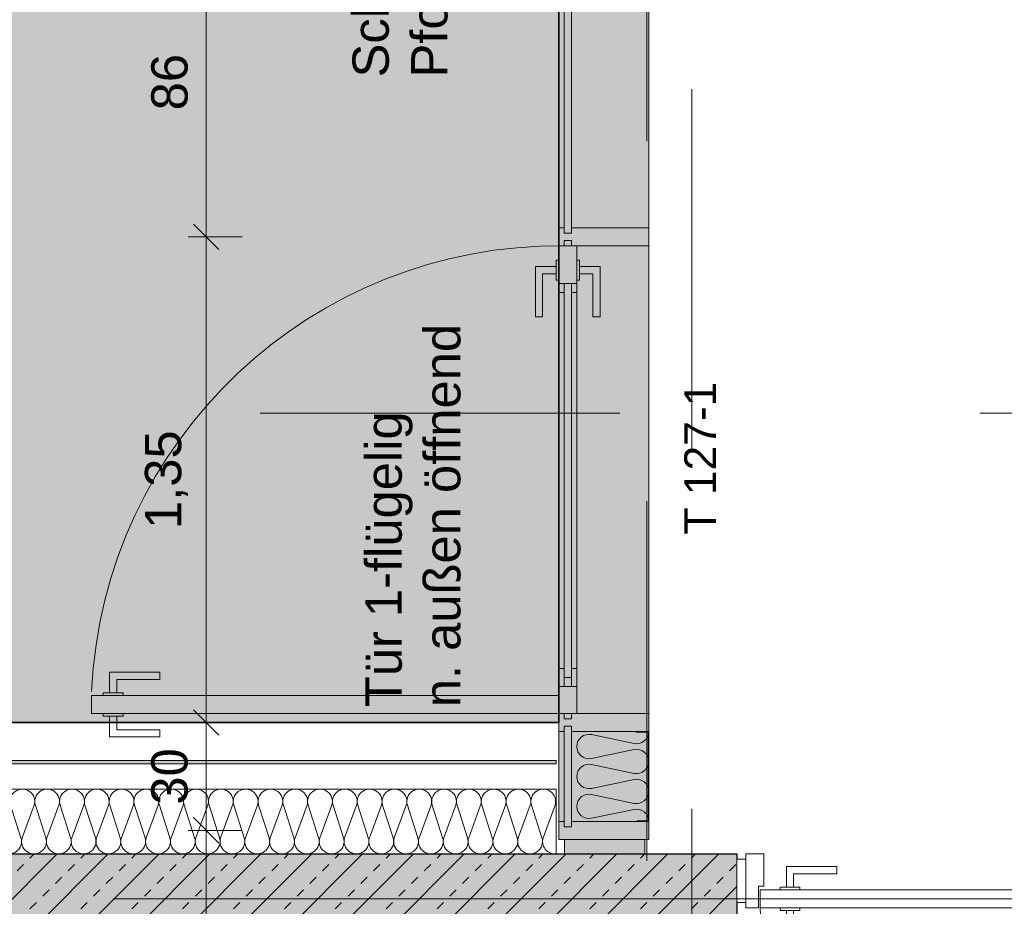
# Model space of a CAD drawing. Header units: metres. Extents: x -167 to 152, y -127 to 99.
# Tile 25 of 225: x -38.32 to -35.58, y -16.22 to -13.76. Entities that reach past the tile are written whole.
import ezdxf

# ---------------------------------------------------------------- set-up
doc = ezdxf.new("R2010")
doc.units = ezdxf.units.M
doc.header["$PDMODE"] = 1
doc.header["$PDSIZE"] = -2
for name, pattern in [('Achsen 01', [5.291531, 3.175, -1.058062, 0.352704, -0.705764]), ('gestrichelt - 01', [2, 1, -1]), ('ISO-07 Punktiert', [0.889, 0.127, -0.762]), ('Raster 01', [2, 1, -1]), ('VW-01 Strichlinie kurz', [2, 1, -1])]:
    doc.linetypes.add(name, pattern=pattern)
doc.layers.get('0').update_dxf_attribs({"lineweight": 25})
for name, color, linetype, lineweight, true_color in [('013_Beton und Stahlbetonarbeiten-000 Sichtbeton-331 tragende Au', 5, 'Continuous', 5, 0x0000ff), ('013_Beton und Stahlbetonarbeiten-000 Sichtbeton-334 Außenwandöf', 5, 'Continuous', 5, 0x0000ff), ('014_Fassadenarbeiten-330 mineralische Dämmung', 7, 'Continuous', 9, 0x666666), ('031_Metallbauarbeiten-350 Metalldecke DS', 7, 'Continuous', 35, 0x666666), ('032_Metallarbeiten-Fenster', 7, 'Continuous', 13, 0x444444), ('032_Metallarbeiten-PR_Fassade', 7, 'Continuous', 13, 0x444444), ('AV1-Achsen', 1, 'Achsen 01', 18, 0xff0000), ('AV1-Raster', 7, 'Raster 01', 9, 0xa6a6a6)]:
    doc.layers.add(name, color=color, linetype=linetype, lineweight=lineweight, true_color=true_color)
for name, color, linetype, lineweight in [('013_Beton und Stahlbetonarbeiten-000 Unterzüge', 7, 'ISO-07 Punktiert', 13), ('013_Beton und Stahlbetonarbeiten-330 Außenwände', 7, 'Continuous', 25), ('027_Tischlerarbeiten-340 Innentüren', 7, 'Continuous', 9), ('031_Metallbauarbeiten-340 Innentüren _ Elemente', 7, 'Continuous', 9), ('_1.35m (3D)', 7, 'Continuous', 9), ('_GRU (2D)', 7, 'Continuous', 9), ('_OG 1 (2D)', 7, 'Continuous', 9), ('_OG 1 - DS (2D)', 7, 'Continuous', 9), ('Bemaßung-Bemaßung', 7, 'Continuous', 9)]:
    doc.layers.add(name, color=color, linetype=linetype, lineweight=lineweight)
doc.layers.get('0').freeze()
doc.styles.add('Arial', font='arial.ttf')
doc.dimstyles.new('COE 50', dxfattribs={"dimtxt": 126.090495, "dimasz": 0.001414, "dimexe": 0.001, "dimexo": 0.01, "dimgap": 0.001, "dimtad": 1, "dimdec": 3, "dimtxsty": 'Arial', "dimblk": 'VW_SLASH-4', "dimblk1": 'VW_SLASH-4', "dimblk2": 'VW_SLASH-4', "dimcen": 0, "dimadec": 3, "dimazin": 0, "dimtfac": 0.8, "dimtdec": 3, "dimtix": 1, "dimtmove": 0, "dimatfit": 0, "dimldrblk": 'VW_SLASH-3', "dimfxl": 0.002, "dimfxlon": 1, "dimfrac": 2, "dimtolj": 1, "dimarcsym": 0})

# ---------------------------------------------------------------- blocks, each defined once
blk = doc.blocks.new('Group-2')
at = {"layer": 'AV1-Raster'}
for p, q in [((-37.8, -22.95), (-37.8, 1.35)), ((-36.45, -22.95), (-36.45, 1.35)), ((1.35, -14.85), (-40.5, -14.85)), ((1.35, -16.2), (-40.5, -16.2))]:
    blk.add_line(p, q, dxfattribs=at)
blk = doc.blocks.new('1.35m (3D)')
at = {"layer": 'AV1-Raster', "color": 7}
blk.add_blockref('Group-2', (0, 0), dxfattribs=at)
blk = doc.blocks.new('OG 1 - DS (2D)')
at = {"layer": '031_Metallbauarbeiten-350 Metalldecke DS', "linetype": 'Continuous', "lineweight": 0, "transparency": 33554508}
blk.add_hatch(color=254, dxfattribs=at).paths.add_polyline_path([(-39.025, -7.975), (-39.025, -8.225), (-39.275, -8.225), (-39.275, -10.675), (-39.025, -10.675), (-39.025, -10.925), (-39.275, -10.925), (-39.275, -13.375), (-39.025, -13.375), (-39.025, -13.625), (-39.275, -13.625), (-39.275, -15.71), (-36.82, -15.71), (-36.82, -5.89), (-39.275, -5.89), (-39.275, -7.975)])
at = {"layer": '031_Metallbauarbeiten-350 Metalldecke DS', "flags": 128}
blk.add_lwpolyline([(-39.025, -7.975), (-39.025, -8.225), (-39.275, -8.225), (-39.275, -10.675), (-39.025, -10.675), (-39.025, -10.925), (-39.275, -10.925), (-39.275, -13.375), (-39.025, -13.375), (-39.025, -13.625), (-39.275, -13.625), (-39.275, -15.71), (-36.82, -15.71), (-36.82, -5.89), (-39.275, -5.89), (-39.275, -7.975)], close=True, dxfattribs=at)
blk = doc.blocks.new('Group-264')
at = {"layer": '014_Fassadenarbeiten-330 mineralische Dämmung', "transparency": 33554687, "flags": 128}
for points in [[(-15.94, 39.2434, 0.324435), (-15.9016, 39.256, 0.324435), (-15.9016, 39.2964, 0.324435), (-15.94, 39.309), (-16.03, 39.2801, -0.324488), (-16.0685, 39.2926, -0.324488), (-16.0685, 39.3331, -0.324488), (-16.03, 39.3457), (-15.94, 39.3124, 0.324435), (-15.9016, 39.3249, 0.324435), (-15.9016, 39.3654, 0.324435), (-15.94, 39.378), (-16.03, 39.349, -0.324488), (-16.0685, 39.3616, -0.324488), (-16.0685, 39.402, -0.324488), (-16.03, 39.4146), (-15.94, 39.3813, 0.324435), (-15.9016, 39.3939, 0.324435), (-15.9016, 39.4343, 0.324435), (-15.94, 39.4469), (-16.03, 39.418, -0.548268), (-16.0748, 39.455)], [(-15.9095, 39.455, -0.236841), (-15.94, 39.4503), (-15.9528, 39.455)], [(-15.94, 36.8304, 1.372583), (-15.94, 36.8959), (-16.03, 36.867, -1.372995), (-16.03, 36.9326), (-15.94, 36.8993, 1.372583), (-15.94, 36.9649), (-16.03, 36.936, -1.372995), (-16.03, 37.0015), (-15.94, 36.9683, 1.372583), (-15.94, 37.0338), (-16.03, 37.0049, -1.372995), (-16.03, 37.0705), (-15.94, 37.0372, 1.372583), (-15.94, 37.1028), (-16.03, 37.0739, -1.372995), (-16.03, 37.1394), (-15.94, 37.1062, 1.372583), (-15.94, 37.1717), (-16.03, 37.1428, -1.372995), (-16.03, 37.2084), (-15.94, 37.1751, 1.372583), (-15.94, 37.2407), (-16.03, 37.2117, -1.372995), (-16.03, 37.2773), (-15.94, 37.244, 1.372583), (-15.94, 37.3096), (-16.03, 37.2807, -1.372995), (-16.03, 37.3463), (-15.94, 37.313, 1.372583), (-15.94, 37.3786), (-16.03, 37.3496, -1.372995), (-16.03, 37.4152), (-15.94, 37.3819, 1.372583), (-15.94, 37.4475), (-16.03, 37.4186, -1.372995), (-16.03, 37.4841), (-15.94, 37.4509, 1.372583), (-15.94, 37.5164), (-16.03, 37.4875, -1.372995), (-16.03, 37.5531), (-15.94, 37.5198, 1.372583), (-15.94, 37.5854), (-16.03, 37.5565, -1.372995), (-16.03, 37.622), (-15.94, 37.5888, 1.372583), (-15.94, 37.6543), (-16.03, 37.6254, -1.372995), (-16.03, 37.691), (-15.94, 37.6577, 1.372583), (-15.94, 37.7233), (-16.03, 37.6944, -1.372995), (-16.03, 37.7599), (-15.94, 37.7267, 1.372583), (-15.94, 37.7922), (-16.03, 37.7633, -1.372995), (-16.03, 37.8289), (-15.94, 37.7956, 1.372583), (-15.94, 37.8612), (-16.03, 37.8322, -1.372995), (-16.03, 37.8978), (-15.94, 37.8645, 1.372583), (-15.94, 37.9301), (-16.03, 37.9012, -1.372995), (-16.03, 37.9668), (-15.94, 37.9335, 1.372583), (-15.94, 37.9991), (-16.03, 37.9701, -1.372995), (-16.03, 38.0357), (-15.94, 38.0024, 1.372583), (-15.94, 38.068), (-16.03, 38.0391, -1.372995), (-16.03, 38.1046), (-15.94, 38.0714, 1.372583), (-15.94, 38.1369), (-16.03, 38.108, -1.372995), (-16.03, 38.1736), (-15.94, 38.1403, 1.372583), (-15.94, 38.2059), (-16.03, 38.177, -1.372995), (-16.03, 38.2425), (-15.94, 38.2093, 1.372583), (-15.94, 38.2748), (-16.03, 38.2459, -1.372995), (-16.03, 38.3115), (-15.94, 38.2782, 1.372583), (-15.94, 38.3438), (-16.03, 38.3149, -1.372995), (-16.03, 38.3804), (-15.94, 38.3472, 1.372583), (-15.94, 38.4127), (-16.03, 38.3838, -1.372995), (-16.03, 38.4494), (-15.94, 38.4161, 1.372583), (-15.94, 38.4817), (-16.03, 38.4527, -1.372995), (-16.03, 38.5183), (-15.94, 38.485, 1.372583), (-15.94, 38.5506), (-16.03, 38.5217, -1.372995), (-16.03, 38.5873), (-15.94, 38.554, 1.372583), (-15.94, 38.6196), (-16.03, 38.5906, -1.372995), (-16.03, 38.6562), (-15.94, 38.6229, 1.372583), (-15.94, 38.6885), (-16.03, 38.6596, -1.372995), (-16.03, 38.7252), (-15.94, 38.6919, 1.372583), (-15.94, 38.7575), (-16.03, 38.7285, -1.372995), (-16.03, 38.7941), (-15.94, 38.7608, 1.372583), (-15.94, 38.8264), (-16.03, 38.7975, -1.372995), (-16.03, 38.863), (-15.94, 38.8298, 1.372583), (-15.94, 38.8953), (-16.03, 38.8664, -1.372995), (-16.03, 38.932), (-15.94, 38.8987, 1.372583), (-15.94, 38.9643), (-16.03, 38.9354, -1.372995), (-16.03, 39.0009), (-15.94, 38.9677, 1.372583), (-15.94, 39.0332), (-16.03, 39.0043, -1.372995), (-16.03, 39.0699), (-15.94, 39.0366, 1.372583), (-15.94, 39.1022), (-16.03, 39.0732, -1.372995), (-16.03, 39.1388), (-15.94, 39.1055, 1.372583), (-15.94, 39.1711), (-16.03, 39.1422, -1.372995), (-16.03, 39.2078), (-15.94, 39.1745, 1.372583), (-15.94, 39.2401), (-16.03, 39.2111, -1.372995), (-16.03, 39.2767), (-15.94, 39.2434, 1.372583), (-15.94, 39.309), (-16.03, 39.2801, -1.372995), (-16.03, 39.3457), (-15.94, 39.3124, 1.372583), (-15.94, 39.378), (-16.03, 39.349, -1.372995), (-16.03, 39.4146)], [(-15.94, 36.9649, -0.324435), (-15.9016, 36.9523, -0.324435), (-15.9016, 36.9119, -0.324435), (-15.94, 36.8993), (-16.03, 36.9326, 0.324488), (-16.0685, 36.92, 0.324488), (-16.0685, 36.8796, 0.324488), (-16.03, 36.867), (-15.94, 36.8959, -0.324435), (-15.9016, 36.8834, -0.324435), (-15.9016, 36.8429, -0.324435), (-15.94, 36.8304), (-16.03, 36.8636, 0.54007), (-16.0748, 36.8275)], [(-15.9384, 36.8275, -0.131588), (-15.9205, 36.8275)]]:
    blk.add_lwpolyline(points, format="xyb", dxfattribs=at)
blk = doc.blocks.new('Group-265')
at = {"layer": '014_Fassadenarbeiten-330 mineralische Dämmung', "transparency": 33554687}
blk.add_blockref('Group-264', (0, 0), dxfattribs=at)
blk = doc.blocks.new('Parametric Object-35')
at = {"layer": '014_Fassadenarbeiten-330 mineralische Dämmung', "color": 7, "transparency": 33554687}
blk.add_blockref('Group-265', (0, 0), dxfattribs=at)
at = {"layer": '014_Fassadenarbeiten-330 mineralische Dämmung', "color": 0, "flags": 1}
for tag in ['IFC_UUID', 'instanceID', 'prm0_name', 'prm0_type', 'prm0_value', 'prm1_name', 'prm1_type', 'prm1_value', 'prm2_name', 'prm2_type', 'prm2_value', 'prm3_name', 'prm3_type', 'prm3_value', 'prm4_name', 'prm4_type', 'prm4_value', 'prm5_name', 'prm5_type', 'prm5_value', 'prm6_name', 'prm6_type', 'prm6_value']:
    blk.add_attdef(tag, (-39.455, -16.0831), '', height=0.00018, dxfattribs=at)
blk = doc.blocks.new('COE - Innentür 1.10 _ 0.15')
at = {"layer": '027_Tischlerarbeiten-340 Innentüren', "color": 253, "linetype": 'gestrichelt - 01', "lineweight": 9, "transparency": 33554687, "flags": 128}
for points in [[(0.9825, 1.0375), (0.9625, 1.0375), (0.9625, 1.075), (0.8425, 1.075), (0.8425, 1.095), (0.9825, 1.095)], [(0.085, 1.03), (1.055, 1.03), (1.055, 0.98), (0.085, 0.98)], [(0.945, 1.03), (0.945, 1.0375), (1, 1.0375), (1, 1.03)], [(0.9825, 0.9725), (0.9625, 0.9725), (0.9625, 0.935), (0.8425, 0.935), (0.8425, 0.915), (0.9825, 0.915)], [(0.945, 0.9725), (0.945, 0.98), (1, 0.98), (1, 0.9725)]]:
    blk.add_lwpolyline(points, close=True, dxfattribs=at)
at = {"layer": '027_Tischlerarbeiten-340 Innentüren', "color": 253, "linetype": 'gestrichelt - 01', "lineweight": 9, "transparency": 33554687}
blk.add_arc((0.0825, 1.0375), 0.9725, 269.5581, 356.6163, dxfattribs=at)
at = {"color": 255}
for points in [[(-0.06, 1.1), (0.06, 1.1), (0.06, 1.075), (-0.06, 1.075)], [(-0.06, 0.025), (0.06, 0.025), (0.06, 0), (-0.06, 0)]]:
    blk.add_wipeout(points, dxfattribs=at).dxf.layer = '027_Tischlerarbeiten-340 Innentüren'
at = {"layer": '027_Tischlerarbeiten-340 Innentüren', "flags": 128}
for points in [[(-0.06, 1.1), (0.06, 1.1), (0.06, 1.075), (-0.06, 1.075)], [(-0.06, 0.025), (0.06, 0.025), (0.06, 0), (-0.06, 0)]]:
    blk.add_lwpolyline(points, close=True, dxfattribs=at)
at = {"color": 255}
blk.add_wipeout([(0.075, 0.06), (0.015, 0.06), (0.015, 0.075), (-0.075, 0.075), (-0.075, 0.025), (0.075, 0.025)], dxfattribs=at).dxf.layer = '027_Tischlerarbeiten-340 Innentüren'
at = {"layer": '027_Tischlerarbeiten-340 Innentüren', "flags": 128}
blk.add_lwpolyline([(0.075, 0.06), (0.015, 0.06), (0.015, 0.075), (-0.075, 0.075), (-0.075, 0.025), (0.075, 0.025)], close=True, dxfattribs=at)
at = {"color": 255}
blk.add_wipeout([(0.075, 1.035), (0.075, 0.065), (0.025, 0.065), (0.025, 1.035)], dxfattribs=at).dxf.layer = '027_Tischlerarbeiten-340 Innentüren'
at = {"layer": '027_Tischlerarbeiten-340 Innentüren', "flags": 128}
blk.add_lwpolyline([(0.075, 1.035), (0.075, 0.065), (0.025, 0.065), (0.025, 1.035)], close=True, dxfattribs=at)
at = {"color": 255}
for points in [[(0.075, 1.04), (0.015, 1.04), (0.015, 1.025), (-0.075, 1.025), (-0.075, 1.075), (0.075, 1.075)], [(0.0175, 0.1375), (0.0175, 0.1575), (-0.02, 0.1575), (-0.02, 0.2775), (-0.04, 0.2775), (-0.04, 0.1375)], [(0.0825, 0.1375), (0.0825, 0.1575), (0.12, 0.1575), (0.12, 0.2775), (0.14, 0.2775), (0.14, 0.1375)]]:
    blk.add_wipeout(points, dxfattribs=at).dxf.layer = '027_Tischlerarbeiten-340 Innentüren'
at = {"layer": '027_Tischlerarbeiten-340 Innentüren', "flags": 128}
for points in [[(0.075, 1.04), (0.015, 1.04), (0.015, 1.025), (-0.075, 1.025), (-0.075, 1.075), (0.075, 1.075)], [(0.0175, 0.1375), (0.0175, 0.1575), (-0.02, 0.1575), (-0.02, 0.2775), (-0.04, 0.2775), (-0.04, 0.1375)], [(0.0825, 0.1375), (0.0825, 0.1575), (0.12, 0.1575), (0.12, 0.2775), (0.14, 0.2775), (0.14, 0.1375)]]:
    blk.add_lwpolyline(points, close=True, dxfattribs=at)
at = {"color": 255}
for points in [[(0.09, 1.0375), (0.0878, 1.0322), (0.0825, 1.03), (0.0772, 1.0322), (0.075, 1.0375), (0.0772, 1.0428), (0.0825, 1.045), (0.0878, 1.0428)], [(0.0175, 0.175), (0.025, 0.175), (0.025, 0.12), (0.0175, 0.12)], [(0.075, 0.175), (0.0825, 0.175), (0.0825, 0.12), (0.075, 0.12)]]:
    blk.add_wipeout(points, dxfattribs=at).dxf.layer = '027_Tischlerarbeiten-340 Innentüren'
at = {"layer": '027_Tischlerarbeiten-340 Innentüren', "flags": 128}
for points in [[(0.0175, 0.175), (0.025, 0.175), (0.025, 0.12), (0.0175, 0.12)], [(0.075, 0.175), (0.0825, 0.175), (0.0825, 0.12), (0.075, 0.12)]]:
    blk.add_lwpolyline(points, close=True, dxfattribs=at)
at = {"layer": '027_Tischlerarbeiten-340 Innentüren'}
blk.add_circle((0.0825, 1.0375), 0.0075, dxfattribs=at)
blk = doc.blocks.new('VW_SLASH-4')
at = {"color": 0, "linetype": 'ByBlock', "lineweight": -2, "transparency": 16777216}
blk.add_line((0, 0), (-1, 0), dxfattribs=at)
at = {"color": 0, "linetype": 'Continuous', "lineweight": 15, "transparency": 16777216, "flags": 128}
blk.add_lwpolyline([(0.5, 0.5), (-0.5, -0.5)], dxfattribs=at)
blk = doc.blocks.new('*D595')
at = {"layer": 'Bemaßung-Bemaßung', "color": 0, "linetype": 'Continuous', "lineweight": -2}
for p, q in [((-40.325, -16.0043), (-40.325, -15.9336)), ((-40.225, -16.075), (-40.375, -16.075)), ((-40.325, -16.075), (-40.325, -16.325)), ((-40.225, -16.325), (-40.375, -16.325)), ((-40.325, -16.3957), (-40.325, -16.4664))]:
    blk.add_line(p, q, dxfattribs=at)
at = {"layer": 'Defpoints', "color": 0}
for p in [(-36.325, -16.075), (-40.325, -16.325), (-36.325, -16.325)]:
    blk.add_point(p, dxfattribs=at)
at = {"layer": 'Bemaßung-Bemaßung', "color": 0, "lineweight": -2, "xscale": 0.070693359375, "yscale": 0.070693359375, "zscale": 0.070693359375}
for p, rotation in [((-40.325, -16.075), 270), ((-40.325, -16.325), 90)]:
    blk.add_blockref('VW_SLASH-4', p, dxfattribs=dict(at, rotation=rotation))
at = {"layer": 'Bemaßung-Bemaßung', "color": 0, "insert": (-40.4394, -16.2), "char_height": 0.12609, "attachment_point": 5, "rotation": 90, "style": 'Arial'}
blk.add_mtext('\\A1;25', dxfattribs=at)
blk = doc.blocks.new('VW_SLASH-3')
at = {"color": 0, "linetype": 'ByBlock', "lineweight": -2, "transparency": 16777216}
blk.add_line((0, 0), (-1, 0), dxfattribs=at)
at = {"color": 0, "linetype": 'Continuous', "lineweight": 15, "transparency": 16777216, "flags": 128}
blk.add_lwpolyline([(0.5, 0.5), (-0.5, -0.5)], dxfattribs=at)
blk = doc.blocks.new('*D596')
at = {"layer": 'Bemaßung-Bemaßung', "color": 0, "linetype": 'Continuous', "lineweight": -2}
for p, q in [((-40.325, -15.6393), (-40.325, -15.5686)), ((-40.225, -15.71), (-40.375, -15.71)), ((-40.325, -15.71), (-40.325, -16.075)), ((-40.225, -16.075), (-40.375, -16.075)), ((-40.325, -16.1457), (-40.325, -16.2164))]:
    blk.add_line(p, q, dxfattribs=at)
at = {"layer": 'Defpoints', "color": 0}
for p in [(-36.65, -15.71), (-40.325, -16.075), (-36.325, -16.075)]:
    blk.add_point(p, dxfattribs=at)
at = {"layer": 'Bemaßung-Bemaßung', "color": 0, "lineweight": -2, "xscale": 0.070693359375, "yscale": 0.070693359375, "zscale": 0.070693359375}
for p, rotation in [((-40.325, -15.71), 270), ((-40.325, -16.075), 90)]:
    blk.add_blockref('VW_SLASH-4', p, dxfattribs=dict(at, rotation=rotation))
at = {"layer": 'Bemaßung-Bemaßung', "color": 0, "insert": (-40.4604, -15.8925), "char_height": 0.12609, "attachment_point": 5, "rotation": 90, "style": 'Arial'}
blk.add_mtext('\\A1;36\\S5^ ;', dxfattribs=at)
blk = doc.blocks.new('*D597')
at = {"layer": 'Bemaßung-Bemaßung', "color": 0, "linetype": 'Continuous', "lineweight": -2}
for p, q in [((-40.225, -5.89), (-40.375, -5.89)), ((-40.325, -5.9607), (-40.325, -15.6393)), ((-40.225, -15.71), (-40.375, -15.71))]:
    blk.add_line(p, q, dxfattribs=at)
at = {"layer": 'Defpoints', "color": 0}
for p in [(-36.65, -5.89), (-40.325, -15.71), (-36.65, -15.71)]:
    blk.add_point(p, dxfattribs=at)
at = {"layer": 'Bemaßung-Bemaßung', "color": 0, "lineweight": -2, "xscale": 0.070693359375, "yscale": 0.070693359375, "zscale": 0.070693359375}
for p, rotation in [((-40.325, -5.89), 90), ((-40.325, -15.71), 270)]:
    blk.add_blockref('VW_SLASH-4', p, dxfattribs=dict(at, rotation=rotation))
at = {"layer": 'Bemaßung-Bemaßung', "color": 0, "insert": (-40.4508, -10.8), "char_height": 0.12609, "attachment_point": 5, "rotation": 90, "style": 'Arial'}
blk.add_mtext('\\A1;9,82', dxfattribs=at)
blk = doc.blocks.new('*D970')
at = {"layer": '032_Metallarbeiten-PR_Fassade', "color": 0, "lineweight": -2}
for p, q in [((-37.7, -13.5), (-37.85, -13.5)), ((-37.8, -14.2893), (-37.8, -13.5707)), ((-37.7, -14.36), (-37.85, -14.36))]:
    blk.add_line(p, q, dxfattribs=at)
at = {"layer": 'Defpoints', "color": 0}
for p in [(-37.8, -13.5), (-36.95, -13.5), (-36.82, -14.36)]:
    blk.add_point(p, dxfattribs=at)
at = {"layer": '032_Metallarbeiten-PR_Fassade', "color": 0, "lineweight": -2, "xscale": 0.070693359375, "yscale": 0.070693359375, "zscale": 0.070693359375}
for p, rotation in [((-37.8, -13.5), 90), ((-37.8, -14.36), 270)]:
    blk.add_blockref('VW_SLASH-4', p, dxfattribs=dict(at, rotation=rotation))
at = {"layer": '032_Metallarbeiten-PR_Fassade', "color": 0, "insert": (-37.9015, -13.93), "char_height": 0.10087, "attachment_point": 5, "rotation": 90, "style": 'Arial'}
blk.add_mtext('\\A1;86', dxfattribs=at)
blk = doc.blocks.new('*D971')
at = {"layer": '032_Metallarbeiten-PR_Fassade', "color": 0, "lineweight": -2}
for p, q in [((-37.7, -14.36), (-37.85, -14.36)), ((-37.8, -15.6393), (-37.8, -14.4307)), ((-37.7, -15.71), (-37.85, -15.71))]:
    blk.add_line(p, q, dxfattribs=at)
at = {"layer": 'Defpoints', "color": 0}
for p in [(-37.8, -14.36), (-36.82, -14.36), (-36.82, -15.71)]:
    blk.add_point(p, dxfattribs=at)
at = {"layer": '032_Metallarbeiten-PR_Fassade', "color": 0, "lineweight": -2, "xscale": 0.070693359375, "yscale": 0.070693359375, "zscale": 0.070693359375}
for p, rotation in [((-37.8, -14.36), 90), ((-37.8, -15.71), 270)]:
    blk.add_blockref('VW_SLASH-4', p, dxfattribs=dict(at, rotation=rotation))
at = {"layer": '032_Metallarbeiten-PR_Fassade', "color": 0, "insert": (-37.9106, -15.035), "char_height": 0.10087, "attachment_point": 5, "rotation": 90, "style": 'Arial'}
blk.add_mtext('\\A1;1,35', dxfattribs=at)
blk = doc.blocks.new('*D972')
at = {"layer": '032_Metallarbeiten-PR_Fassade', "color": 0, "lineweight": -2}
for p, q in [((-37.7, -15.71), (-37.85, -15.71)), ((-37.8, -15.9389), (-37.8, -15.7807)), ((-37.7, -16.0096), (-37.85, -16.0096))]:
    blk.add_line(p, q, dxfattribs=at)
at = {"layer": 'Defpoints', "color": 0}
for p in [(-37.8, -15.71), (-36.82, -15.71), (-36.82, -16.0096)]:
    blk.add_point(p, dxfattribs=at)
at = {"layer": '032_Metallarbeiten-PR_Fassade', "color": 0, "lineweight": -2, "xscale": 0.070693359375, "yscale": 0.070693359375, "zscale": 0.070693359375}
for p, rotation in [((-37.8, -15.71), 90), ((-37.8, -16.0096), 270)]:
    blk.add_blockref('VW_SLASH-4', p, dxfattribs=dict(at, rotation=rotation))
at = {"layer": '032_Metallarbeiten-PR_Fassade', "color": 0, "insert": (-37.9015, -15.8598), "char_height": 0.10087, "attachment_point": 5, "rotation": 90, "style": 'Arial'}
blk.add_mtext('\\A1;30', dxfattribs=at)
blk = doc.blocks.new('Group-373')
at = {"layer": '032_Metallarbeiten-PR_Fassade', "linetype": 'Continuous', "lineweight": 0}
for points in [[(-36.82, -14.385), (-36.77, -14.385), (-36.77, -14.515), (-36.785, -14.515), (-36.785, -14.49), (-36.805, -14.49), (-36.805, -14.515), (-36.82, -14.515)], [(-36.82, -15.685), (-36.77, -15.685), (-36.77, -15.56), (-36.785, -15.56), (-36.785, -15.585), (-36.805, -15.585), (-36.805, -15.56), (-36.82, -15.56)]]:
    blk.add_hatch(color=253, dxfattribs=at).paths.add_polyline_path(points)
at = {"layer": '032_Metallarbeiten-PR_Fassade', "color": 251, "flags": 128}
for points in [[(-36.82, -14.385), (-36.77, -14.385), (-36.77, -14.515), (-36.785, -14.515), (-36.785, -14.49), (-36.805, -14.49), (-36.805, -14.515), (-36.82, -14.515)], [(-36.8275, -14.4425), (-36.8275, -14.4625), (-36.865, -14.4625), (-36.865, -14.5825), (-36.885, -14.5825), (-36.885, -14.4425)], [(-36.8275, -14.425), (-36.82, -14.425), (-36.82, -14.48), (-36.8275, -14.48)], [(-36.77, -14.425), (-36.7625, -14.425), (-36.7625, -14.48), (-36.77, -14.48)], [(-36.7625, -14.4425), (-36.7625, -14.4625), (-36.725, -14.4625), (-36.725, -14.5825), (-36.705, -14.5825), (-36.705, -14.4425)], [(-36.82, -14.49), (-36.77, -14.49), (-36.77, -15.61), (-36.82, -15.61)], [(-36.805, -14.49), (-36.785, -14.49), (-36.785, -15.61), (-36.805, -15.61)], [(-36.82, -15.685), (-36.77, -15.685), (-36.77, -15.56), (-36.785, -15.56), (-36.785, -15.585), (-36.805, -15.585), (-36.805, -15.56), (-36.82, -15.56)]]:
    blk.add_lwpolyline(points, close=True, dxfattribs=at)
at = {"layer": '032_Metallarbeiten-PR_Fassade', "flags": 128}
for points in [[(-38.0687, -15.6275), (-38.0487, -15.6275), (-38.0487, -15.59), (-37.9287, -15.59), (-37.9287, -15.57), (-38.0687, -15.57)], [(-38.1185, -15.635), (-36.82, -15.635), (-36.82, -15.685), (-38.1185, -15.685)], [(-38.0862, -15.6275), (-38.0312, -15.6275), (-38.0312, -15.635), (-38.0862, -15.635)], [(-38.0862, -15.685), (-38.0312, -15.685), (-38.0312, -15.6925), (-38.0862, -15.6925)], [(-38.0687, -15.6925), (-38.0487, -15.6925), (-38.0487, -15.73), (-37.9287, -15.73), (-37.9287, -15.75), (-38.0687, -15.75)]]:
    blk.add_lwpolyline(points, close=True, dxfattribs=at)
at = {"layer": '032_Metallarbeiten-PR_Fassade'}
blk.add_arc((-36.82, -15.685), 1.3, 89.4528, 177.2929, dxfattribs=at)
blk = doc.blocks.new('Batt Insulation-1')
at = {"layer": '014_Fassadenarbeiten-330 mineralische Dämmung', "transparency": 33554687, "flags": 128}
blk.add_lwpolyline([(0, 0, 0.475637), (0.0331, 0.0407), (0.0085, 0.1593, -0.475637), (0.0416, 0.2, -0.475637), (0.0747, 0.1593), (0.0501, 0.0407, 0.475637), (0.0832, 0, 0.475637), (0.1163, 0.0407), (0.0917, 0.1593, -0.475637), (0.1248, 0.2, -0.475637), (0.1579, 0.1593), (0.1333, 0.0407, 0.475637), (0.1664, 0, 0.475637), (0.1995, 0.0407), (0.1749, 0.1593, -0.475637), (0.208, 0.2, -0.475637), (0.2411, 0.1593), (0.2165, 0.0407, 0.475637), (0.2496, 0)], format="xyb", dxfattribs=at)
blk = doc.blocks.new('Group-753')
at = {"layer": 'AV1-Achsen'}
blk.add_line((-43.35, -16.2), (4.2, -16.2), dxfattribs=at)
blk = doc.blocks.new('GRU (2D)')
at = {"layer": 'AV1-Achsen', "color": 7}
blk.add_blockref('Group-753', (0, 0), dxfattribs=at)
blk = doc.blocks.new('Group-374')
at = {"layer": '032_Metallarbeiten-PR_Fassade', "linetype": 'Continuous', "lineweight": 0}
for color, points in [(7, [(-36.57, -16.0346), (-36.82, -16.0346), (-36.82, -5.5654), (-36.57, -5.5654)]), (253, [(-36.785, -14.35), (-36.785, -14.335), (-36.57, -14.335), (-36.57, -14.385), (-36.785, -14.385), (-36.785, -14.37), (-36.805, -14.37), (-36.805, -14.385), (-36.82, -14.385), (-36.82, -14.335), (-36.805, -14.335), (-36.805, -14.35)]), (253, [(-36.785, -15.7), (-36.785, -15.685), (-36.57, -15.685), (-36.57, -15.735), (-36.785, -15.735), (-36.785, -15.72), (-36.805, -15.72), (-36.805, -15.735), (-36.82, -15.735), (-36.82, -15.685), (-36.805, -15.685), (-36.805, -15.7)]), (251, [(-36.602, -15.9831), (-36.5715, -15.9831), (-36.5715, -15.7365), (-36.6048, -15.7365), (-36.6048, -15.735), (-36.57, -15.735), (-36.57, -15.9846), (-36.602, -15.9846)]), (253, [(-36.82, -16.0346), (-36.82, -15.9846), (-36.805, -15.9846), (-36.805, -15.9996), (-36.785, -15.9996), (-36.785, -15.9846), (-36.57, -15.9846), (-36.57, -16.0346)]), (253, [(-36.82, -16.0346), (-36.82, -15.9846), (-36.805, -15.9846), (-36.805, -15.9996), (-36.785, -15.9996), (-36.785, -15.9846), (-36.57, -15.9846), (-36.57, -16.0346)])]:
    blk.add_hatch(color=color, dxfattribs=at).paths.add_polyline_path(points)
at = {"layer": '032_Metallarbeiten-PR_Fassade', "linetype": 'Continuous', "lineweight": 0, "transparency": 33554564}
for points in [[(-36.805, -15.9996), (-36.785, -15.9996), (-36.785, -15.72), (-36.805, -15.72)], [(-36.8042, -16.0346), (-36.5809, -16.0346), (-36.5809, -16.0746), (-36.8042, -16.0746)]]:
    blk.add_hatch(color=255, dxfattribs=at).paths.add_polyline_path(points)
at = {"layer": '032_Metallarbeiten-PR_Fassade', "color": 251, "flags": 128}
for points in [[(-36.57, -16.0346), (-36.82, -16.0346), (-36.82, -5.5654), (-36.57, -5.5654)], [(-36.805, -13.511), (-36.785, -13.511), (-36.785, -14.35), (-36.805, -14.35)], [(-36.785, -14.35), (-36.785, -14.335), (-36.57, -14.335), (-36.57, -14.385), (-36.785, -14.385), (-36.785, -14.37), (-36.805, -14.37), (-36.805, -14.385), (-36.82, -14.385), (-36.82, -14.335), (-36.805, -14.335), (-36.805, -14.35)], [(-36.785, -15.7), (-36.785, -15.685), (-36.57, -15.685), (-36.57, -15.735), (-36.785, -15.735), (-36.785, -15.72), (-36.805, -15.72), (-36.805, -15.735), (-36.82, -15.735), (-36.82, -15.685), (-36.805, -15.685), (-36.805, -15.7)], [(-36.805, -15.9996), (-36.785, -15.9996), (-36.785, -15.72), (-36.805, -15.72)], [(-36.82, -16.0346), (-36.82, -15.9846), (-36.805, -15.9846), (-36.805, -15.9996), (-36.785, -15.9996), (-36.785, -15.9846), (-36.57, -15.9846), (-36.57, -16.0346)], [(-36.82, -16.0346), (-36.82, -15.9846), (-36.805, -15.9846), (-36.805, -15.9996), (-36.785, -15.9996), (-36.785, -15.9846), (-36.57, -15.9846), (-36.57, -16.0346)], [(-36.8042, -16.0346), (-36.5809, -16.0346), (-36.5809, -16.0746), (-36.8042, -16.0746)]]:
    blk.add_lwpolyline(points, close=True, dxfattribs=at)
at = {"layer": '032_Metallarbeiten-PR_Fassade', "flags": 128}
blk.add_lwpolyline([(-36.602, -15.9831), (-36.5715, -15.9831), (-36.5715, -15.7365), (-36.6048, -15.7365), (-36.6048, -15.735), (-36.57, -15.735), (-36.57, -15.9846), (-36.602, -15.9846)], close=True, dxfattribs=at)
at = {"layer": '032_Metallarbeiten-PR_Fassade'}
blk.add_blockref('Group-373', (0, 0), dxfattribs=at)
at = {"layer": '032_Metallarbeiten-Fenster', "color": 250, "insert": (-37.3934, -13.9171), "char_height": 0.100872, "attachment_point": 1, "rotation": 90, "line_spacing_factor": 0.969122, "style": 'Arial'}
blk.add_mtext('Schallschutz \\PPfosten', dxfattribs=at)
at = {"layer": '032_Metallarbeiten-Fenster', "color": 5, "insert": (-37.3574, -15.6674), "char_height": 0.100872, "attachment_point": 1, "rotation": 90, "line_spacing_factor": 0.969122, "style": 'Arial'}
blk.add_mtext('Tür 1-flügelig\\Pn. außen öffnend', dxfattribs=at)
at = {"layer": '032_Metallarbeiten-PR_Fassade', "color": 150}
for base, p1, p2, text, picture, middle in [((-37.8, -13.5), (-36.82, -14.36), (-36.95, -13.5), '86', '*D970', (-37.9015, -13.93)), ((-37.8, -14.36), (-36.82, -15.71), (-36.82, -14.36), '1,35', '*D971', (-37.9106, -15.035)), ((-37.8, -15.71), (-36.82, -16.0096), (-36.82, -15.71), '30', '*D972', (-37.9015, -15.8598))]:
    dim = blk.add_linear_dim(base=base, p1=p1, p2=p2, angle=270, text=text, dimstyle='COE 50', override={"dimtxt": 0.100872, "dimasz": 0.070693, "dimexe": 0.05, "dimgap": 0.05, "dimpost": '<>', "dimtxsty": 'Arial', "dimtmove": 2, "dimfxl": 0.1}, dxfattribs=at)
    dim.commit()
    dim.dimension.update_dxf_attribs({"geometry": picture, "text_midpoint": middle})
blk = doc.blocks.new('OG 1 (2D)')
at = {"layer": '013_Beton und Stahlbetonarbeiten-330 Außenwände', "linetype": 'Continuous', "lineweight": 0, "true_color": 0xc0c0c0}
blk.add_hatch(color=9, dxfattribs=at).paths.add_polyline_path([(-39.275, -16.075), (-36.325, -16.075), (-36.325, -16.325), (-39.025, -16.325), (-39.025, -21.725), (-39.275, -21.725)])
at = {"layer": '013_Beton und Stahlbetonarbeiten-330 Außenwände', "linetype": 'Continuous', "lineweight": 13}
h = blk.add_hatch(dxfattribs=at)
h.set_pattern_fill('Stahlbeton', color=251, style=0, pattern_type=2)
h.set_pattern_definition([(45, (0, 0), (0.07071068, -0.07071068), [0.025, -0.025])])
h.paths.add_polyline_path([(-39.275, -16.075), (-36.325, -16.075), (-36.325, -16.325), (-39.025, -16.325), (-39.025, -21.725), (-39.275, -21.725)])
h = blk.add_hatch(dxfattribs=at)
h.set_pattern_fill('Stahlbeton-1', color=251, style=0, pattern_type=2)
h.set_pattern_definition([(-135, (0.03106, -0.03313), (0.07071068, -0.07071068), [])])
h.paths.add_polyline_path([(-39.275, -16.075), (-36.325, -16.075), (-36.325, -16.325), (-39.025, -16.325), (-39.025, -21.725), (-39.275, -21.725)])
at = {"layer": '032_Metallarbeiten-PR_Fassade', "linetype": 'Continuous', "lineweight": 0}
blk.add_hatch(color=253, dxfattribs=at).paths.add_polyline_path([(-38.94, -15.815), (-36.8275, -15.815), (-36.8275, -15.825), (-38.94, -15.825)])
at = {"layer": '013_Beton und Stahlbetonarbeiten-000 Unterzüge', "linetype": 'VW-01 Strichlinie kurz'}
blk.add_line((-36.575, -16.0943), (-36.575, -5.525), dxfattribs=at)
at = {"layer": '013_Beton und Stahlbetonarbeiten-330 Außenwände', "flags": 128}
blk.add_lwpolyline([(-39.275, -16.075), (-36.325, -16.075), (-36.325, -16.325), (-39.025, -16.325), (-39.025, -21.725), (-39.275, -21.725)], close=True, dxfattribs=at)
at = {"layer": '014_Fassadenarbeiten-330 mineralische Dämmung', "flags": 128}
blk.add_lwpolyline([(-36.8275, -16.075), (-36.8275, -15.895), (-39.455, -15.895), (-39.455, -21.905), (-39.15, -21.905), (-39.15, -21.725), (-39.275, -21.725), (-39.275, -16.075)], close=True, dxfattribs=at)
at = {"layer": '032_Metallarbeiten-PR_Fassade', "color": 251, "flags": 128}
blk.add_lwpolyline([(-38.94, -15.815), (-36.8275, -15.815), (-36.8275, -15.825), (-38.94, -15.825)], close=True, dxfattribs=at)
at = {"layer": '014_Fassadenarbeiten-330 mineralische Dämmung', "rotation": 90}
for name, p in [('Batt Insulation-1', (-36.57, -15.9846)), ('Parametric Object-35', (0, 0))]:
    blk.add_blockref(name, p, dxfattribs=at)
at = {"layer": '031_Metallbauarbeiten-340 Innentüren _ Elemente', "insert": (-36.3829, -14.975), "char_height": 0.08826, "attachment_point": 8, "rotation": 90, "line_spacing_factor": 0.965511, "style": 'Arial'}
blk.add_mtext('T 127-1', dxfattribs=at)
at = {"layer": 'Bemaßung-Bemaßung', "linetype": 'Continuous'}
dim = blk.add_linear_dim(base=(-40.325, -15.71), p1=(-36.65, -5.89), p2=(-36.65, -15.71), angle=270, text='9,82', dimstyle='COE 50', override={"dimtxt": 0.12609, "dimasz": 0.070693, "dimexe": 0.05, "dimgap": 0.05, "dimpost": '<>', "dimtxsty": 'Arial', "dimtmove": 2, "dimfxl": 0.1}, dxfattribs=at)
dim.commit()
dim.dimension.update_dxf_attribs({"geometry": '*D597', "text_midpoint": (-40.4508, -10.8)})
at = {"layer": '027_Tischlerarbeiten-340 Innentüren', "color": 7, "rotation": 270}
blk.add_blockref('COE - Innentür 1.10 _ 0.15', (-36.325, -16.15), dxfattribs=at)
at = {"layer": '013_Beton und Stahlbetonarbeiten-000 Sichtbeton-331 tragende Au', "linetype": 'Continuous', "lineweight": 0}
blk.add_hatch(color=30, dxfattribs=at).paths.add_polyline_path([(-39.075, -21.475), (-39.075, -16.275), (-36.375, -16.275), (-36.375, -16.125), (-36.325, -16.075), (-36.325, -16.325), (-39.025, -16.325), (-39.025, -21.475)])
at = {"layer": '013_Beton und Stahlbetonarbeiten-000 Sichtbeton-334 Außenwandöf', "color": 30}
blk.add_solid([(-36.575, -16.075), (-36.325, -16.075), (-36.575, -16.125), (-36.375, -16.125)], dxfattribs=at)
at = {"layer": '032_Metallarbeiten-PR_Fassade', "color": 251}
blk.add_blockref('Group-374', (0, 0), dxfattribs=at)
at = {"layer": 'Bemaßung-Bemaßung', "linetype": 'Continuous'}
for base, p1, p2, text, picture, middle in [((-40.325, -16.075), (-36.65, -15.71), (-36.325, -16.075), '36\\S5^ ;', '*D596', (-40.4604, -15.8925)), ((-40.325, -16.325), (-36.325, -16.075), (-36.325, -16.325), '25', '*D595', (-40.4394, -16.2))]:
    dim = blk.add_linear_dim(base=base, p1=p1, p2=p2, angle=270, text=text, dimstyle='COE 50', override={"dimtxt": 0.12609, "dimasz": 0.070693, "dimexe": 0.05, "dimgap": 0.05, "dimpost": '<>', "dimtxsty": 'Arial', "dimtmove": 2, "dimfxl": 0.1}, dxfattribs=at)
    dim.commit()
    dim.dimension.update_dxf_attribs({"geometry": picture, "text_midpoint": middle})

msp = doc.modelspace()

# ---------------------------------------------------------------- block references
at = {"layer": '_1.35m (3D)'}
msp.add_blockref('1.35m (3D)', (0, 0), dxfattribs=at)

# ---------------------------------------------------------------- next in the draw order: block references
at = {"layer": '_OG 1 - DS (2D)'}
msp.add_blockref('OG 1 - DS (2D)', (0, 0), dxfattribs=at)

# ---------------------------------------------------------------- next in the draw order: block references
at = {"layer": '_OG 1 (2D)'}
msp.add_blockref('OG 1 (2D)', (0, 0), dxfattribs=at)

# ---------------------------------------------------------------- next in the draw order: block references
at = {"layer": '_GRU (2D)'}
msp.add_blockref('GRU (2D)', (0, 0), dxfattribs=at)

doc.saveas('drawing.dxf')
